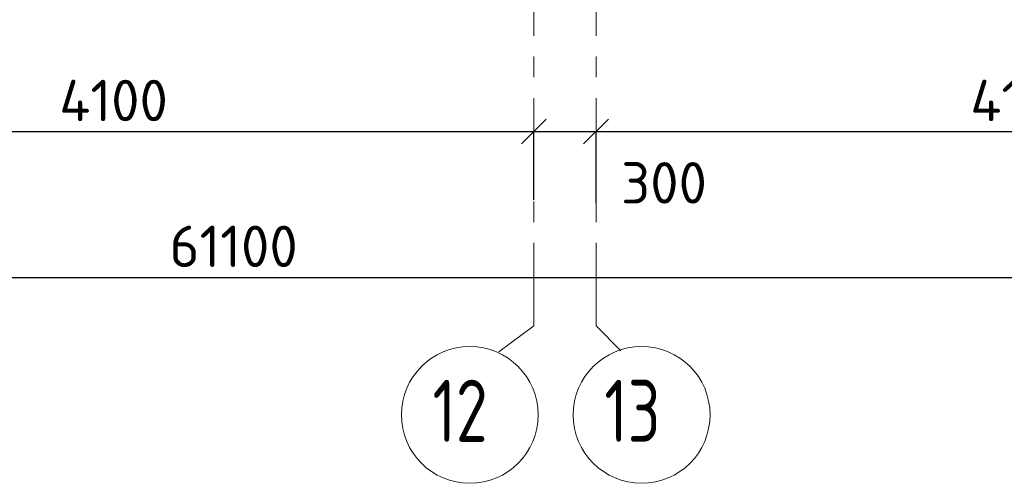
# Model space of a CAD drawing. Header units: metres. Extents: x -38 to 97, y -15 to 21.
# Tile 27 of 89: x 30.07 to 34.82, y -4.15 to -1.91. Entities that reach past the tile are written whole.
import ezdxf

# ---------------------------------------------------------------- set-up
doc = ezdxf.new("R2010")
doc.units = ezdxf.units.M
doc.header["$PDMODE"] = 65
doc.linetypes.add('______11', pattern=[0.5, 0.4, -0.05, 0, -0.05])
doc.linetypes.add('______5', pattern=[1.1, 0.8, -0.1, 0.1, -0.1])
doc.layers.add('XR$2$Осевая линия (1)', color=7, linetype='______5', lineweight=13)
doc.layers.add('XR$2$Размерная линия (1)', color=7, linetype='Continuous', lineweight=13)
doc.styles.add('ISOCPEUR', font='txt')
doc.dimstyles.new('DIMSTYLE_3', dxfattribs={"dimtxt": 0.2, "dimasz": 0.2, "dimexe": 0, "dimexo": 0, "dimgap": 0.1, "dimtad": 2, "dimdec": 0, "dimlfac": 1000, "dimrnd": 5, "dimzin": 12, "dimdsep": 46, "dimtxsty": 'ISOCPEUR', "dimblk1": 'ALL_ML_STRICH', "dimblk2": 'ALL_ML_STRICH', "dimsah": 1, "dimcen": 0, "dimclrd": 7, "dimclre": 256, "dimclrt": 7, "dimadec": 0, "dimazin": 0, "dimtfac": 1, "dimtdec": 0, "dimtix": 1, "dimtmove": 2, "dimatfit": 3, "dimfxl": 0, "dimtzin": 0, "dimlwd": 0, "dimlwe": -3, "dimarcsym": 0})
doc.dimstyles.new('DIMSTYLE_4', dxfattribs={"dimtxt": 0.2, "dimasz": 0.2, "dimexe": 0, "dimexo": 0, "dimgap": 0.1, "dimtad": 0, "dimdec": 0, "dimlfac": 1000, "dimrnd": 5, "dimzin": 12, "dimdsep": 46, "dimtxsty": 'ISOCPEUR', "dimblk1": 'ALL_ML_STRICH', "dimblk2": 'ALL_ML_STRICH', "dimsah": 1, "dimcen": 0, "dimclrd": 7, "dimclre": 256, "dimclrt": 7, "dimadec": 0, "dimazin": 0, "dimtfac": 1, "dimtdec": 0, "dimtix": 1, "dimtmove": 2, "dimatfit": 3, "dimfxl": 0, "dimtvp": 1.2, "dimtzin": 0, "dimlwd": 0, "dimlwe": -3, "dimarcsym": 0})

# ---------------------------------------------------------------- blocks, each defined once
blk = doc.blocks.new('ALL_ML_STRICH')
at = {"color": 0, "linetype": 'ByBlock', "lineweight": -2}
for p, q in [((0, -0.5), (0, 0.5)), ((-0.3, -0.3), (0.3, 0.3)), ((-1, 0), (0.5, 0))]:
    blk.add_line(p, q, dxfattribs=at)
blk = doc.blocks.new('*D12')
at = {"layer": 'DEFPOINTS', "color": 7, "linetype": 'Continuous', "lineweight": 13, "transparency": 33554687}
for p in [(0.5, -3.1033), (0.5, -3.1563), (61.6, -3.1401)]:
    blk.add_point(p, dxfattribs=at)
at = {"layer": 'XR$2$Размерная линия (1)', "color": 9, "linetype": 'Continuous', "lineweight": -2, "true_color": 0xc7c7c7, "transparency": 33554687}
for p, q in [((0.5, -3.1233), (0.5, -3.1563)), ((61.6, -3.1563), (61.6, -3.1563))]:
    blk.add_line(p, q, dxfattribs=at)
at = {"layer": 'XR$2$Размерная линия (1)', "color": 7, "linetype": 'Continuous', "lineweight": -2, "transparency": 33554687}
blk.add_line((0.5, -3.1563), (61.6, -3.1563), dxfattribs=at)
at = {"layer": 'XR$2$Размерная линия (1)', "color": 7, "linetype": 'Continuous', "lineweight": 13, "transparency": 33554687, "xscale": 0.2, "yscale": 0.2, "zscale": 0.2, "rotation": 180}
blk.add_blockref('ALL_ML_STRICH', (0.5, -3.1563), dxfattribs=at)
at = {"layer": 'XR$2$Размерная линия (1)', "color": 7, "linetype": 'Continuous', "lineweight": 13, "transparency": 33554687, "xscale": 0.2, "yscale": 0.2, "zscale": 0.2}
blk.add_blockref('ALL_ML_STRICH', (61.6, -3.1563), dxfattribs=at)
at = {"layer": 'XR$2$Размерная линия (1)', "color": 7, "linetype": 'Continuous', "lineweight": 13, "transparency": 33554687, "insert": (31.1, -3.0063), "char_height": 0.2, "width": 1, "attachment_point": 5, "style": 'ISOCPEUR'}
blk.add_mtext('\\A1;{61100}', dxfattribs=at)
blk = doc.blocks.new('*D19')
at = {"layer": 'DEFPOINTS', "color": 7, "linetype": 'Continuous', "lineweight": 13, "transparency": 33554687}
for p in [(28.45, -2.452), (32.55, -2.8016), (28.45, -3.6233)]:
    blk.add_point(p, dxfattribs=at)
at = {"layer": 'XR$2$Размерная линия (1)', "color": 9, "linetype": 'Continuous', "lineweight": -2, "true_color": 0xc7c7c7, "transparency": 33554687}
for p, q in [((28.45, -3.6033), (28.45, -2.452)), ((32.55, -2.7816), (32.55, -2.452))]:
    blk.add_line(p, q, dxfattribs=at)
at = {"layer": 'XR$2$Размерная линия (1)', "color": 7, "linetype": 'Continuous', "lineweight": -2, "transparency": 33554687}
blk.add_line((28.45, -2.452), (32.55, -2.452), dxfattribs=at)
at = {"layer": 'XR$2$Размерная линия (1)', "color": 7, "linetype": 'Continuous', "lineweight": 13, "transparency": 33554687, "xscale": 0.2, "yscale": 0.2, "zscale": 0.2, "rotation": 180}
blk.add_blockref('ALL_ML_STRICH', (28.45, -2.452), dxfattribs=at)
at = {"layer": 'XR$2$Размерная линия (1)', "color": 7, "linetype": 'Continuous', "lineweight": 13, "transparency": 33554687, "xscale": 0.2, "yscale": 0.2, "zscale": 0.2}
blk.add_blockref('ALL_ML_STRICH', (32.55, -2.452), dxfattribs=at)
at = {"layer": 'XR$2$Размерная линия (1)', "color": 7, "linetype": 'Continuous', "lineweight": 13, "transparency": 33554687, "insert": (30.52, -2.302), "char_height": 0.2, "width": 0.8, "attachment_point": 5, "style": 'ISOCPEUR'}
blk.add_mtext('\\A1;{4100}', dxfattribs=at)
blk = doc.blocks.new('*D20')
at = {"layer": 'DEFPOINTS', "color": 7, "linetype": 'Continuous', "lineweight": 13, "transparency": 33554687}
for p in [(32.55, -2.452), (32.55, -2.8016), (32.85, -2.8182)]:
    blk.add_point(p, dxfattribs=at)
at = {"layer": 'XR$2$Размерная линия (1)', "color": 9, "linetype": 'Continuous', "lineweight": -2, "true_color": 0xc7c7c7, "transparency": 33554687}
for p, q in [((32.55, -2.7816), (32.55, -2.452)), ((32.85, -2.7982), (32.85, -2.452))]:
    blk.add_line(p, q, dxfattribs=at)
at = {"layer": 'XR$2$Размерная линия (1)', "color": 7, "linetype": 'Continuous', "lineweight": -2, "transparency": 33554687}
blk.add_line((32.55, -2.452), (32.85, -2.452), dxfattribs=at)
at = {"layer": 'XR$2$Размерная линия (1)', "color": 7, "linetype": 'Continuous', "lineweight": 13, "transparency": 33554687, "xscale": 0.2, "yscale": 0.2, "zscale": 0.2, "rotation": 180}
blk.add_blockref('ALL_ML_STRICH', (32.55, -2.452), dxfattribs=at)
at = {"layer": 'XR$2$Размерная линия (1)', "color": 7, "linetype": 'Continuous', "lineweight": 13, "transparency": 33554687, "xscale": 0.2, "yscale": 0.2, "zscale": 0.2}
blk.add_blockref('ALL_ML_STRICH', (32.85, -2.452), dxfattribs=at)
at = {"layer": 'XR$2$Размерная линия (1)', "color": 7, "linetype": 'Continuous', "lineweight": 13, "transparency": 33554687, "insert": (33.1784, -2.6996), "char_height": 0.2, "width": 0.6, "attachment_point": 5, "style": 'ISOCPEUR'}
blk.add_mtext('\\A1;{300}', dxfattribs=at)
blk = doc.blocks.new('*D21')
at = {"layer": 'DEFPOINTS', "color": 7, "linetype": 'Continuous', "lineweight": 13, "transparency": 33554687}
for p in [(36.95, -1.6172), (32.85, -2.452), (32.85, -2.8182)]:
    blk.add_point(p, dxfattribs=at)
at = {"layer": 'XR$2$Размерная линия (1)', "color": 9, "linetype": 'Continuous', "lineweight": -2, "true_color": 0xc7c7c7, "transparency": 33554687}
for p, q in [((36.95, -1.6372), (36.95, -2.452)), ((32.85, -2.7982), (32.85, -2.452))]:
    blk.add_line(p, q, dxfattribs=at)
at = {"layer": 'XR$2$Размерная линия (1)', "color": 7, "linetype": 'Continuous', "lineweight": -2, "transparency": 33554687}
blk.add_line((32.85, -2.452), (36.95, -2.452), dxfattribs=at)
at = {"layer": 'XR$2$Размерная линия (1)', "color": 7, "linetype": 'Continuous', "lineweight": 13, "transparency": 33554687, "xscale": 0.2, "yscale": 0.2, "zscale": 0.2, "rotation": 180}
blk.add_blockref('ALL_ML_STRICH', (32.85, -2.452), dxfattribs=at)
at = {"layer": 'XR$2$Размерная линия (1)', "color": 7, "linetype": 'Continuous', "lineweight": 13, "transparency": 33554687, "xscale": 0.2, "yscale": 0.2, "zscale": 0.2}
blk.add_blockref('ALL_ML_STRICH', (36.95, -2.452), dxfattribs=at)
at = {"layer": 'XR$2$Размерная линия (1)', "color": 7, "linetype": 'Continuous', "lineweight": 13, "transparency": 33554687, "insert": (34.92, -2.302), "char_height": 0.2, "width": 0.8, "attachment_point": 5, "style": 'ISOCPEUR'}
blk.add_mtext('\\A1;{4100}', dxfattribs=at)

msp = doc.modelspace()

# ---------------------------------------------------------------- linework, layer by layer
at = {"layer": 'XR$2$Осевая линия (1)', "color": 253, "linetype": '______11', "lineweight": 13, "true_color": 0xa0a0a0, "transparency": 33554687}
for p, q in [((32.55, -3.39), (32.55, 19.78)), ((32.85, -3.39), (32.85, 19.78)), ((32.3812, -3.5157), (32.55, -3.39)), ((32.85, -3.39), (32.9702, -3.5102))]:
    msp.add_line(p, q, dxfattribs=at)
at = {"layer": 'XR$2$Осевая линия (1)', "color": 7, "linetype": 'Continuous', "lineweight": 13, "transparency": 33554687}
for centre in [(32.2404, -3.8199), (33.0704, -3.8199)]:
    msp.add_circle(centre, 0.3304, dxfattribs=at)

# ---------------------------------------------------------------- texts
at = {"layer": 'XR$2$Осевая линия (1)', "color": 7, "linetype": 'Continuous', "lineweight": 13, "transparency": 33554687, "char_height": 0.3, "width": 0.472281, "attachment_point": 7, "style": 'ISOCPEUR'}
for s, insert in [('\\W0.75;12', (32.0604, -3.9504)), ('\\W0.75;13', (32.8904, -3.9504))]:
    msp.add_mtext(s, dxfattribs=dict(at, insert=insert))

# ---------------------------------------------------------------- dimensions: what is measured, and where the dimension line sits
at = {"layer": 'XR$2$Размерная линия (1)', "color": 7, "linetype": 'Continuous', "lineweight": 13, "transparency": 33554687}
for base, p1, p2, dimstyle, picture, middle in [((36.95, -2.452), (32.85, -2.7982), (36.95, -1.6372), 'DIMSTYLE_3', '*D21', (34.92, -2.302)), ((32.55, -2.452), (28.45, -3.6033), (32.55, -2.7816), 'DIMSTYLE_3', '*D19', (30.52, -2.302)), ((32.85, -2.452), (32.55, -2.7816), (32.85, -2.7982), 'DIMSTYLE_4', '*D20', (33.1784, -2.6996)), ((61.6, -3.1563), (0.5, -3.1233), (61.6, -3.1563), 'DIMSTYLE_3', '*D12', (31.1, -3.0063))]:
    dim = msp.add_linear_dim(base=base, p1=p1, p2=p2, dimstyle=dimstyle, override={"dimpost": '<>', "dimclrd": 7, "dimclre": 9, "dimclrt": 7, "dimlwd": 0, "dimlwe": 65533}, dxfattribs=at)
    dim.commit()
    dim.dimension.update_dxf_attribs({"geometry": picture, "text_midpoint": middle, "dimtype": 160})

doc.saveas('drawing.dxf')
